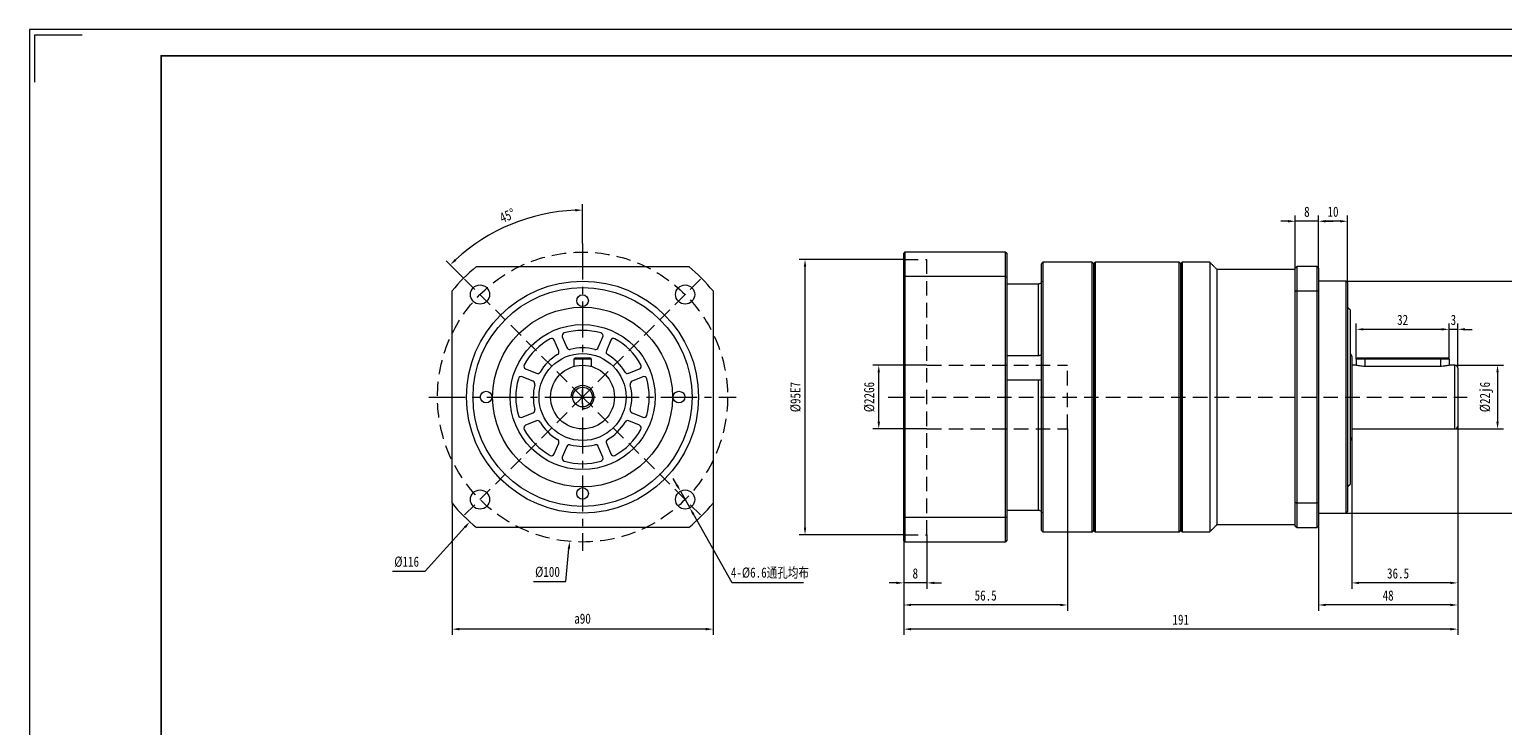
# Model space of a CAD drawing. Header units: millimetres. Extents: x -116 to 646, y -114 to 425.
# Tile 3 of 4: x -116 to 392, y 185 to 425. Entities that reach past the tile are written whole.
import ezdxf

# ---------------------------------------------------------------- set-up
doc = ezdxf.new("R2010")
doc.units = ezdxf.units.MM
doc.header["$LTSCALE"] = 10
doc.linetypes.add('CENTER', pattern=[2, 1.25, -0.25, 0.25, -0.25])
doc.linetypes.add('DASHED', pattern=[0.75, 0.5, -0.25])
doc.layers.get('0').update_dxf_attribs({"lineweight": 18})
doc.layers.add('3中心线层', color=1, linetype='CENTER', lineweight=18)
doc.layers.add('图框_外框线', color=7, linetype='Continuous', lineweight=18)
doc.styles.add('TH_GBDIM', font='txt', dxfattribs={"width": 0.8})
doc.dimstyles.new('TH_GBDIM', dxfattribs={"dimtxt": 3.5, "dimasz": 2.5, "dimexe": 2, "dimexo": 0, "dimgap": 1.5, "dimtad": 1, "dimdec": 1, "dimdsep": 46, "dimtxsty": 'TH_GBDIM', "dimcen": 2.5, "dimdle": 5, "dimclrd": 4, "dimclre": 4, "dimclrt": 3, "dimadec": 0, "dimazin": 0, "dimtfac": 0.714286, "dimtdec": 1, "dimtmove": 0, "dimatfit": 3, "dimfxl": 0, "dimtolj": 1, "dimarcsym": 0})

# ---------------------------------------------------------------- blocks, each defined once
blk = doc.blocks.new('*X7')
for points in [[(107.78, 267.98), (107.05, 267.57), (108.64, 265.59)], [(113.47, 257.87), (112.74, 257.46), (111.88, 259.84)]]:
    blk.add_hatch(color=4).paths.add_polyline_path(points, flags=0)
at = {"color": 4}
for p, q in [((107.41, 267.77), (106.19, 269.95)), ((108.64, 265.59), (111.88, 259.84)), ((126.45, 233.97), (113.1, 257.66)), ((151.03, 233.97), (126.45, 233.97))]:
    blk.add_line(p, q, dxfattribs=at)
at = {"color": 3, "insert": (139.49, 237.34), "char_height": 3.5, "width": 55.0667, "attachment_point": 5, "style": 'TH_GBDIM'}
blk.add_mtext('4-%%C6.6通孔均布', dxfattribs=at)
blk = doc.blocks.new('*X10')
for points in [[(32.4, 218.43), (32.4, 217.6), (29.9, 218.02)], [(117.4, 218.43), (117.4, 217.6), (119.9, 218.02)]]:
    blk.add_hatch(color=4).paths.add_polyline_path(points, flags=0)
at = {"color": 4}
for p, q in [((29.9, 261.48), (29.9, 216.02)), ((119.9, 261.48), (119.9, 216.02)), ((117.4, 218.02), (32.4, 218.02))]:
    blk.add_line(p, q, dxfattribs=at)
at = {"color": 3, "insert": (74.9, 221.62), "char_height": 3.5, "width": 11.2, "attachment_point": 5, "style": 'TH_GBDIM'}
blk.add_mtext('a90', dxfattribs=at)
blk = doc.blocks.new('*X12')
for points in [[(389.93, 306.57), (390.76, 306.57), (390.34, 309.07)], [(389.93, 289.57), (390.76, 289.57), (390.34, 287.07)]]:
    blk.add_hatch(color=4).paths.add_polyline_path(points, flags=0)
at = {"color": 4}
for p, q in [((375.62, 309.07), (392.34, 309.07)), ((390.34, 306.57), (390.34, 289.57)), ((375.62, 287.07), (392.34, 287.07))]:
    blk.add_line(p, q, dxfattribs=at)
at = {"color": 3, "insert": (386.51, 298.07), "char_height": 3.5, "width": 19.32, "attachment_point": 5, "rotation": 90, "style": 'TH_GBDIM'}
blk.add_mtext('%%C22j6', dxfattribs=at)
blk = doc.blocks.new('*X13')
for points in [[(403.07, 335.57), (403.91, 335.57), (403.49, 338.07)], [(403.07, 260.57), (403.91, 260.57), (403.49, 258.07)]]:
    blk.add_hatch(color=4).paths.add_polyline_path(points, flags=0)
at = {"color": 4}
for p, q in [((338.12, 338.07), (405.49, 338.07)), ((403.49, 335.57), (403.49, 260.57)), ((338.12, 258.07), (405.49, 258.07))]:
    blk.add_line(p, q, dxfattribs=at)
at = {"color": 3, "insert": (399.66, 298.07), "char_height": 3.5, "width": 19.32, "attachment_point": 5, "rotation": 90, "style": 'TH_GBDIM'}
blk.add_mtext('%%C80g6', dxfattribs=at)
blk = doc.blocks.new('*X14')
for points in [[(344.12, 321.85), (344.12, 321.02), (341.62, 321.43)], [(371.12, 321.85), (371.12, 321.02), (373.62, 321.43)]]:
    blk.add_hatch(color=4).paths.add_polyline_path(points, flags=0)
at = {"color": 4}
for p, q in [((341.62, 311.17), (341.62, 323.43)), ((371.12, 321.43), (344.12, 321.43)), ((373.62, 311.17), (373.62, 323.43))]:
    blk.add_line(p, q, dxfattribs=at)
at = {"color": 3, "insert": (357.62, 324.68), "char_height": 3.5, "width": 7, "attachment_point": 5, "style": 'TH_GBDIM'}
blk.add_mtext('32', dxfattribs=at)
blk = doc.blocks.new('*X15')
for points in [[(371.12, 321.85), (371.12, 321.02), (373.62, 321.43)], [(379.12, 321.85), (379.12, 321.02), (376.62, 321.43)]]:
    blk.add_hatch(color=4).paths.add_polyline_path(points, flags=0)
at = {"color": 4}
for p, q in [((371.12, 321.43), (368.62, 321.43)), ((373.62, 311.17), (373.62, 323.43)), ((376.62, 321.43), (373.62, 321.43)), ((376.62, 308.07), (376.62, 323.43)), ((379.12, 321.43), (381.62, 321.43))]:
    blk.add_line(p, q, dxfattribs=at)
at = {"color": 3, "insert": (375.12, 324.68), "char_height": 3.5, "width": 3.0178, "attachment_point": 5, "style": 'TH_GBDIM'}
blk.add_mtext('3', dxfattribs=at)
blk = doc.blocks.new('*X16')
for points in [[(342.62, 234.39), (342.62, 233.55), (340.12, 233.97)], [(374.12, 234.39), (374.12, 233.55), (376.62, 233.97)]]:
    blk.add_hatch(color=4).paths.add_polyline_path(points, flags=0)
at = {"color": 4}
for p, q in [((376.62, 288.07), (376.62, 231.97)), ((340.12, 284.07), (340.12, 231.97)), ((374.12, 233.97), (342.62, 233.97))]:
    blk.add_line(p, q, dxfattribs=at)
at = {"color": 3, "insert": (356.05, 237.22), "char_height": 3.5, "width": 14.9644, "attachment_point": 5, "style": 'TH_GBDIM'}
blk.add_mtext('36.5', dxfattribs=at)
blk = doc.blocks.new('*X17')
for points in [[(331.12, 226.77), (331.12, 225.94), (328.62, 226.35)], [(374.12, 226.77), (374.12, 225.94), (376.62, 226.35)]]:
    blk.add_hatch(color=4).paths.add_polyline_path(points, flags=0)
at = {"color": 4}
for p, q in [((376.62, 288.07), (376.62, 224.35)), ((328.62, 253.57), (328.62, 224.35)), ((374.12, 226.35), (331.12, 226.35))]:
    blk.add_line(p, q, dxfattribs=at)
at = {"color": 3, "insert": (352.62, 229.6), "char_height": 3.5, "width": 7.2178, "attachment_point": 5, "style": 'TH_GBDIM'}
blk.add_mtext('48', dxfattribs=at)
blk = doc.blocks.new('*X18')
for points in [[(331.12, 359.14), (331.12, 358.3), (328.62, 358.72)], [(336.12, 359.14), (336.12, 358.3), (338.62, 358.72)]]:
    blk.add_hatch(color=4).paths.add_polyline_path(points, flags=0)
at = {"color": 4}
for p, q in [((328.62, 342.57), (328.62, 360.72)), ((338.62, 337.57), (338.62, 360.72)), ((336.12, 358.72), (331.12, 358.72))]:
    blk.add_line(p, q, dxfattribs=at)
at = {"color": 3, "insert": (333.62, 361.97), "char_height": 3.5, "width": 6.6578, "attachment_point": 5, "style": 'TH_GBDIM'}
blk.add_mtext('10', dxfattribs=at)
blk = doc.blocks.new('*X19')
for points in [[(318.12, 359.14), (318.12, 358.3), (320.62, 358.72)], [(331.12, 359.14), (331.12, 358.3), (328.62, 358.72)]]:
    blk.add_hatch(color=4).paths.add_polyline_path(points, flags=0)
at = {"color": 4}
for p, q in [((320.62, 342.57), (320.62, 360.72)), ((328.62, 342.57), (328.62, 360.72)), ((318.12, 358.72), (315.62, 358.72)), ((328.62, 358.72), (320.62, 358.72)), ((331.12, 358.72), (333.62, 358.72))]:
    blk.add_line(p, q, dxfattribs=at)
at = {"color": 3, "insert": (324.62, 361.97), "char_height": 3.5, "width": 3.1733, "attachment_point": 5, "style": 'TH_GBDIM'}
blk.add_mtext('8', dxfattribs=at)
blk = doc.blocks.new('*X20')
for points in [[(188.12, 218.43), (188.12, 217.6), (185.62, 218.02)], [(374.12, 218.43), (374.12, 217.6), (376.62, 218.02)]]:
    blk.add_hatch(color=4).paths.add_polyline_path(points, flags=0)
at = {"color": 4}
for p, q in [((376.62, 288.07), (376.62, 216.02)), ((185.62, 248.47), (185.62, 216.02)), ((374.12, 218.02), (188.12, 218.02))]:
    blk.add_line(p, q, dxfattribs=at)
at = {"color": 3, "insert": (281.12, 221.27), "char_height": 3.5, "width": 10.2356, "attachment_point": 5, "style": 'TH_GBDIM'}
blk.add_mtext('191', dxfattribs=at)
blk = doc.blocks.new('*X21')
for points in [[(151.18, 343.07), (152.01, 343.07), (151.6, 345.57)], [(151.18, 253.07), (152.01, 253.07), (151.6, 250.57)]]:
    blk.add_hatch(color=4).paths.add_polyline_path(points, flags=0)
at = {"color": 4}
for p, q in [((185.62, 345.57), (149.6, 345.57)), ((151.6, 253.07), (151.6, 343.07)), ((185.62, 250.57), (149.6, 250.57))]:
    blk.add_line(p, q, dxfattribs=at)
at = {"color": 3, "insert": (148.35, 298.07), "char_height": 3.5, "width": 19.2889, "attachment_point": 5, "rotation": 90, "style": 'TH_GBDIM'}
blk.add_mtext('%%C95E7', dxfattribs=at)
blk = doc.blocks.new('*X22')
for points in [[(176.6, 306.57), (177.44, 306.57), (177.02, 309.07)], [(176.6, 289.57), (177.44, 289.57), (177.02, 287.07)]]:
    blk.add_hatch(color=4).paths.add_polyline_path(points, flags=0)
at = {"color": 4}
for p, q in [((193.62, 309.07), (175.02, 309.07)), ((177.02, 289.57), (177.02, 306.57)), ((193.62, 287.07), (175.02, 287.07))]:
    blk.add_line(p, q, dxfattribs=at)
at = {"color": 3, "insert": (173.77, 298.07), "char_height": 3.5, "width": 19.32, "attachment_point": 5, "rotation": 90, "style": 'TH_GBDIM'}
blk.add_mtext('%%C22G6', dxfattribs=at)
blk = doc.blocks.new('*X23')
for points in [[(183.12, 234.39), (183.12, 233.55), (185.62, 233.97)], [(196.12, 234.39), (196.12, 233.55), (193.62, 233.97)]]:
    blk.add_hatch(color=4).paths.add_polyline_path(points, flags=0)
at = {"color": 4}
for p, q in [((193.62, 250.57), (193.62, 231.97)), ((185.62, 248.47), (185.62, 231.97)), ((183.12, 233.97), (180.62, 233.97)), ((193.62, 233.97), (185.62, 233.97)), ((196.12, 233.97), (198.62, 233.97))]:
    blk.add_line(p, q, dxfattribs=at)
at = {"color": 3, "insert": (189.62, 237.22), "char_height": 3.5, "width": 3.1733, "attachment_point": 5, "style": 'TH_GBDIM'}
blk.add_mtext('8', dxfattribs=at)
blk = doc.blocks.new('*X24')
for points in [[(188.12, 226.77), (188.12, 225.94), (185.62, 226.35)], [(239.62, 226.77), (239.62, 225.94), (242.12, 226.35)]]:
    blk.add_hatch(color=4).paths.add_polyline_path(points, flags=0)
at = {"color": 4}
for p, q in [((242.12, 287.07), (242.12, 224.35)), ((185.62, 248.47), (185.62, 224.35)), ((239.62, 226.35), (188.12, 226.35))]:
    blk.add_line(p, q, dxfattribs=at)
at = {"color": 3, "insert": (213.87, 229.6), "char_height": 3.5, "width": 14.9644, "attachment_point": 5, "style": 'TH_GBDIM'}
blk.add_mtext('56.5', dxfattribs=at)
blk = doc.blocks.new('*X28')
for points in [[(72.39, 362.93), (72.41, 362.09), (74.9, 362.56)], [(31.39, 345.1), (30.82, 345.7), (29.3, 343.67)]]:
    blk.add_hatch(color=4).paths.add_polyline_path(points, flags=0)
at = {"color": 4}
for p, q in [((74.9, 351.07), (74.9, 364.56)), ((33.89, 339.08), (27.89, 345.09))]:
    blk.add_line(p, q, dxfattribs=at)
blk.add_arc((74.9, 298.07), 64.49, 92.2214, 132.7786, dxfattribs=at)
at = {"color": 3, "insert": (48.98, 360.65), "char_height": 3.5, "width": 12.5704, "attachment_point": 5, "rotation": 22.5, "style": 'TH_GBDIM'}
blk.add_mtext('45%%D', dxfattribs=at)
blk = doc.blocks.new('*X29')
blk.add_hatch(color=4).paths.add_polyline_path([(69.79, 245.82), (70.62, 245.75), (70.43, 248.27)], flags=0)
at = {"color": 4}
for p, q in [((74.9, 295.57), (74.9, 300.57)), ((72.4, 298.07), (77.4, 298.07)), ((69.19, 234.47), (70.2, 245.78)), ((57.95, 234.47), (69.19, 234.47))]:
    blk.add_line(p, q, dxfattribs=at)
at = {"color": 3, "insert": (62.82, 237.72), "char_height": 3.5, "width": 15.3689, "attachment_point": 5, "style": 'TH_GBDIM'}
blk.add_mtext('%%C100', dxfattribs=at)
blk = doc.blocks.new('*X33')
blk.add_hatch(color=4).paths.add_polyline_path([(34.05, 253.45), (34.67, 252.89), (36.03, 255.02)], flags=0)
at = {"color": 4}
for p, q in [((74.9, 295.57), (74.9, 300.57)), ((72.4, 298.07), (77.4, 298.07)), ((20.64, 237.97), (34.36, 253.17)), ((9.4, 237.97), (20.64, 237.97))]:
    blk.add_line(p, q, dxfattribs=at)
at = {"color": 3, "insert": (14.27, 241.22), "char_height": 3.5, "width": 15.3378, "attachment_point": 5, "style": 'TH_GBDIM'}
blk.add_mtext('%%C116', dxfattribs=at)

msp = doc.modelspace()

# ---------------------------------------------------------------- linework, layer by layer
at = {"color": 7, "linetype": 'Continuous', "lineweight": 15}
for p, q in [((185.62, 339.46), (185.62, 347.67)), ((186.02, 348.07), (186.02, 339.61)), ((220.72, 348.07), (186.02, 348.07)), ((220.72, 339.61), (220.72, 348.07)), ((221.12, 347.67), (221.12, 339.46)), ((38.31, 343.07), (111.49, 343.07)), ((233.12, 252.07), (233.12, 344.07)), ((233.62, 344.57), (233.62, 251.57)), ((250.62, 298.07), (250.62, 344.57)), ((251.12, 252.07), (251.12, 344.07)), ((251.12, 344.07), (251.12, 298.07)), ((251.62, 344.57), (251.62, 251.57)), ((280.62, 298.07), (280.62, 344.57)), ((281.12, 344.07), (281.12, 298.07)), ((281.12, 252.07), (281.12, 344.07)), ((281.62, 344.57), (281.62, 251.57)), ((291.12, 344.57), (291.12, 251.57)), ((293.62, 342.07), (293.62, 254.07)), ((320.62, 334.49), (320.62, 342.57)), ((321.12, 343.07), (321.12, 334.67)), ((328.12, 343.07), (321.12, 343.07)), ((328.12, 334.67), (328.12, 343.07)), ((328.62, 342.57), (328.62, 334.49)), ((185.62, 256.68), (185.62, 339.46)), ((186.02, 339.61), (186.02, 256.54)), ((220.72, 339.61), (186.02, 339.61)), ((220.72, 256.54), (220.72, 339.61)), ((221.12, 339.46), (221.12, 256.68)), ((232.12, 337.07), (221.12, 337.07)), ((232.12, 312.43), (232.12, 337.07)), ((338.12, 298.07), (338.12, 338.07)), ((338.62, 337.57), (338.62, 298.07)), ((29.9, 261.48), (29.9, 334.67)), ((119.9, 334.67), (119.9, 261.48)), ((320.62, 261.66), (320.62, 334.49)), ((321.12, 334.67), (321.12, 261.48)), ((321.12, 334.67), (328.12, 334.67)), ((328.12, 261.48), (328.12, 334.67)), ((328.62, 334.49), (328.62, 261.66)), ((339.62, 298.07), (339.62, 328.07)), ((66.7, 313.97), (65.15, 317.69)), ((67.92, 318.84), (69.47, 315.12)), ((80.34, 315.12), (81.88, 318.84)), ((84.65, 317.69), (83.11, 313.97)), ((72.3, 311.57), (71.9, 311.17)), ((77.9, 311.17), (71.9, 311.17)), ((71.9, 311.17), (71.9, 308.66)), ((72.3, 311.57), (77.5, 311.57)), ((77.5, 311.57), (77.9, 311.17)), ((77.9, 311.17), (77.9, 308.66)), ((221.12, 312.43), (232.12, 312.43)), ((340.12, 312.07), (340.12, 298.07)), ((341.62, 311.17), (341.62, 309.07)), ((344.62, 311.17), (341.62, 311.17)), ((342.02, 311.57), (344.62, 311.57)), ((344.62, 311.57), (370.62, 311.57)), ((344.62, 311.17), (344.62, 311.57)), ((370.62, 311.17), (344.62, 311.17)), ((344.62, 311.17), (344.62, 308.66)), ((370.62, 311.57), (370.62, 311.17)), ((370.62, 311.57), (373.22, 311.57)), ((373.62, 311.17), (370.62, 311.17)), ((370.62, 311.17), (370.62, 308.66)), ((373.62, 311.17), (373.62, 309.07)), ((57.86, 303.51), (54.13, 305.05)), ((55.28, 307.82), (59.01, 306.28)), ((90.8, 306.28), (94.52, 307.82)), ((95.67, 305.05), (91.95, 303.51)), ((370.62, 308.66), (344.62, 308.66)), ((375.62, 298.07), (375.62, 309.07)), ((376.62, 308.07), (376.62, 298.07)), ((232.12, 303.9), (221.12, 303.9)), ((232.12, 259.07), (232.12, 303.9)), ((250.62, 251.57), (250.62, 298.07)), ((251.12, 298.07), (251.12, 252.07)), ((280.62, 251.57), (280.62, 298.07)), ((281.12, 298.07), (281.12, 252.07)), ((338.12, 258.07), (338.12, 298.07)), ((338.62, 298.07), (338.62, 258.57)), ((339.62, 268.07), (339.62, 298.07)), ((340.12, 298.07), (340.12, 284.07)), ((375.62, 287.07), (375.62, 298.07)), ((376.62, 298.07), (376.62, 288.07)), ((54.13, 291.09), (57.86, 292.64)), ((59.01, 289.87), (55.28, 288.32)), ((94.52, 288.32), (90.8, 289.87)), ((91.95, 292.64), (95.67, 291.09)), ((65.15, 278.45), (66.7, 282.18)), ((69.47, 281.03), (67.92, 277.31)), ((81.88, 277.31), (80.34, 281.03)), ((83.11, 282.18), (84.65, 278.45)), ((221.12, 259.07), (232.12, 259.07)), ((320.62, 253.57), (320.62, 261.66)), ((321.12, 261.48), (321.12, 253.07)), ((328.12, 261.48), (321.12, 261.48)), ((328.12, 253.07), (328.12, 261.48)), ((328.62, 261.66), (328.62, 253.57)), ((185.62, 248.47), (185.62, 256.68)), ((186.02, 256.54), (186.02, 248.07)), ((220.72, 256.54), (186.02, 256.54)), ((220.72, 248.07), (220.72, 256.54)), ((221.12, 256.68), (221.12, 248.47)), ((111.49, 253.07), (38.31, 253.07)), ((321.12, 253.07), (328.12, 253.07)), ((220.72, 248.07), (186.02, 248.07))]:
    msp.add_line(p, q, dxfattribs=at)
at = {"color": 6, "linetype": 'DASHED'}
for p, q in [((185.62, 345.57), (193.62, 345.57)), ((193.62, 309.07), (242.12, 309.07)), ((193.62, 287.07), (242.12, 287.07)), ((185.62, 250.57), (193.62, 250.57))]:
    msp.add_line(p, q, dxfattribs=at)
at = {"color": 6, "linetype": 'DASHED', "lineweight": 15}
for p, q in [((193.62, 250.57), (193.62, 345.57)), ((242.12, 287.07), (242.12, 309.07))]:
    msp.add_line(p, q, dxfattribs=at)
at = {"color": 1, "linetype": 'DASHED'}
for p, q in [((74.9, 298.07), (33.89, 339.08)), ((74.9, 298.07), (115.91, 339.08)), ((74.9, 298.07), (33.89, 257.06)), ((74.9, 298.07), (115.91, 257.06)), ((180.31, 298.07), (379.91, 298.07))]:
    msp.add_line(p, q, dxfattribs=at)
for p, q in [((72.3, 311.57), (71.9, 311.17)), ((72.3, 311.57), (71.9, 311.17)), ((71.9, 311.17), (71.9, 308.66)), ((71.9, 311.17), (71.9, 308.66)), ((72.3, 311.57), (77.5, 311.57)), ((72.3, 311.57), (77.5, 311.57)), ((77.5, 311.57), (77.9, 311.17)), ((77.5, 311.57), (77.9, 311.17)), ((77.9, 311.17), (77.9, 308.66)), ((77.9, 311.17), (77.9, 308.66))]:
    msp.add_line(p, q)
msp.add_circle((74.9, 298.07), 50, dxfattribs=at)
at = {"color": 7, "linetype": 'Continuous', "lineweight": 15}
for centre, radius in [((74.9, 298.07), 40), ((39.55, 333.43), 3.3), ((74.9, 298.07), 37.75), ((110.26, 333.43), 3.3), ((74.9, 331.32), 2), ((74.9, 298.07), 31), ((74.9, 298.07), 25), ((74.9, 298.07), 15), ((41.65, 298.07), 2), ((108.15, 298.07), 2), ((39.55, 262.72), 3.3), ((74.9, 264.82), 2), ((110.26, 262.72), 3.3)]:
    msp.add_circle(centre, radius, dxfattribs=at)
for radius in [11, 3.4]:
    msp.add_circle((74.9, 298.07), radius)
for centre, radius, start, end in [((74.9, 298.07), 58, 129.1167, 140.8833), ((74.9, 298.07), 58, 39.1167, 50.8833), ((68.85, 319.22), 1, 105.975, 202.5), ((74.9, 298.07), 23, 74.025, 105.975), ((80.96, 319.22), 1, 337.5, 74.025), ((74.9, 298.07), 23, 119.025, 150.975), ((64.23, 317.31), 1, 22.5, 119.025), ((70.39, 315.5), 1, 202.5, 284.5164), ((74.9, 298.07), 17, 75.4836, 104.5164), ((79.41, 315.5), 1, 255.4836, 337.5), ((85.58, 317.31), 1, 60.975, 157.5), ((74.9, 298.07), 23, 29.025, 60.975), ((74.9, 298.07), 17, 120.4836, 149.5164), ((65.77, 313.58), 1, 300.4836, 22.5), ((84.03, 313.58), 1, 157.5, 239.5164), ((74.9, 298.07), 17, 30.4836, 59.5164), ((339.12, 312.07), 1, 0, 60), ((53.75, 304.13), 1, 67.5, 164.025), ((55.67, 308.75), 1, 150.975, 247.5), ((59.39, 307.2), 1, 247.5, 329.5164), ((90.41, 307.2), 1, 210.4836, 292.5), ((94.14, 308.75), 1, 292.5, 29.025), ((96.05, 304.13), 1, 15.975, 112.5), ((375.62, 308.07), 1, 0, 90), ((74.9, 298.07), 23, 164.025, 195.975), ((57.48, 302.58), 1, 345.4836, 67.5), ((74.9, 298.07), 17, 165.4836, 194.5164), ((92.33, 302.58), 1, 112.5, 194.5164), ((74.9, 298.07), 17, 345.4836, 14.5164), ((74.9, 298.07), 23, 344.025, 15.975), ((53.75, 292.02), 1, 195.975, 292.5), ((57.48, 293.56), 1, 292.5, 14.5164), ((59.39, 288.94), 1, 30.4836, 112.5), ((90.41, 288.94), 1, 67.5, 149.5164), ((92.33, 293.56), 1, 165.4836, 247.5), ((96.05, 292.02), 1, 247.5, 344.025), ((55.67, 287.4), 1, 112.5, 209.025), ((74.9, 298.07), 23, 209.025, 240.975), ((74.9, 298.07), 17, 210.4836, 239.5164), ((74.9, 298.07), 17, 300.4836, 329.5164), ((74.9, 298.07), 23, 299.025, 330.975), ((94.14, 287.4), 1, 330.975, 67.5), ((375.62, 288.07), 1, 270, 360), ((65.77, 282.56), 1, 337.5, 59.5164), ((70.39, 280.65), 1, 75.4836, 157.5), ((74.9, 298.07), 17, 255.4836, 284.5164), ((79.41, 280.65), 1, 22.5, 104.5164), ((84.03, 282.56), 1, 120.4836, 202.5), ((339.12, 284.07), 1, 300, 0), ((64.23, 278.84), 1, 240.975, 337.5), ((68.85, 276.92), 1, 157.5, 254.025), ((74.9, 298.07), 23, 254.025, 285.975), ((80.96, 276.92), 1, 285.975, 22.5), ((85.58, 278.84), 1, 202.5, 299.025), ((74.9, 298.07), 58, 219.1167, 230.8833), ((74.9, 298.07), 58, 309.1167, 320.8833)]:
    msp.add_arc(centre, radius, start, end, dxfattribs=at)
at = {"color": 4}
msp.add_arc((74.9, 298.07), 4, 270, 180, dxfattribs=at)
at = {"color": 7, "linetype": 'Continuous', "lineweight": 15}
for points in [[(186.02, 348.07), (185.62, 347.67)], [(220.72, 348.07), (221.12, 347.67)], [(233.62, 344.57), (233.12, 344.07)], [(250.62, 344.57), (233.62, 344.57)], [(251.12, 344.07), (250.62, 344.57)], [(251.62, 344.57), (251.12, 344.07)], [(280.62, 344.57), (251.62, 344.57)], [(281.12, 344.07), (280.62, 344.57)], [(281.62, 344.57), (281.12, 344.07)], [(291.12, 344.57), (281.62, 344.57)], [(293.62, 342.07), (291.12, 344.57)], [(320.62, 342.07), (293.62, 342.07)], [(320.62, 342.57), (321.12, 343.07)], [(328.62, 342.57), (328.12, 343.07)], [(186.02, 339.61), (185.62, 339.46)], [(220.72, 339.61), (221.12, 339.46)], [(338.12, 338.07), (328.62, 338.07)], [(338.62, 337.57), (338.12, 338.07)], [(321.12, 334.67), (320.62, 334.49)], [(328.62, 334.49), (328.12, 334.67)], [(339.62, 328.07), (338.62, 329.07)], [(342.02, 311.57), (341.62, 311.17)], [(373.62, 311.17), (373.22, 311.57)], [(341.62, 309.07), (340.12, 309.07)], [(375.62, 309.07), (373.62, 309.07)], [(340.12, 287.07), (375.62, 287.07)], [(338.62, 267.07), (339.62, 268.07)], [(321.12, 261.48), (320.62, 261.66)], [(328.62, 261.66), (328.12, 261.48)], [(186.02, 256.54), (185.62, 256.68)], [(220.72, 256.54), (221.12, 256.68)], [(291.12, 251.57), (293.62, 254.07)], [(293.62, 254.07), (320.62, 254.07)], [(328.62, 258.07), (338.12, 258.07)], [(338.12, 258.07), (338.62, 258.57)], [(233.12, 252.07), (233.62, 251.57)], [(233.62, 251.57), (250.62, 251.57)], [(250.62, 251.57), (251.12, 252.07)], [(251.12, 252.07), (251.62, 251.57)], [(251.62, 251.57), (280.62, 251.57)], [(280.62, 251.57), (281.12, 252.07)], [(281.12, 252.07), (281.62, 251.57)], [(281.62, 251.57), (291.12, 251.57)], [(321.12, 253.07), (320.62, 253.57)], [(328.62, 253.57), (328.12, 253.07)], [(185.62, 248.47), (186.02, 248.07)], [(221.12, 248.47), (220.72, 248.07)]]:
    msp.add_open_spline(points, degree=1, dxfattribs=at)
for points, knots in [([(233.12, 338.05), (233.12, 338.03), (233.12, 337.91), (233.07, 337.67), (232.89, 337.39), (232.63, 337.18), (232.36, 337.09), (232.18, 337.08), (232.12, 337.07)], [0, 0, 0, 0, 0.050706, 0.376082, 0.704499, 1.040599, 1.37708, 1.551484, 1.551484, 1.551484, 1.551484]), ([(232.12, 312.43), (232.23, 312.44), (232.45, 312.45), (232.75, 312.55), (232.98, 312.69), (233.11, 312.83), (233.12, 312.91), (233.12, 312.95)], [0, 0, 0, 0, 0.251379, 0.502708, 0.759337, 1.021151, 1.202573, 1.202573, 1.202573, 1.202573]), ([(344.62, 308.66), (344.29, 308.66), (343.63, 308.68), (342.75, 308.81), (342.07, 308.95), (341.67, 309.06), (341.66, 309.06), (341.66, 309.06)], [0, 0, 0, 0, 0.628369, 1.256161, 1.898826, 2.552075, 3.001479, 3.001479, 3.001479, 3.001479]), ([(373.59, 309.06), (373.6, 309.07), (373.64, 309.08), (373.39, 309.01), (372.85, 308.88), (372.04, 308.74), (371.25, 308.66), (370.77, 308.66), (370.62, 308.66)], [0, 0, 0, 0, 0.190566, 0.819515, 1.455094, 2.111026, 2.771102, 3.043869, 3.043869, 3.043869, 3.043869]), ([(233, 303.87), (232.99, 303.87), (232.95, 303.87), (232.76, 303.88), (232.47, 303.9), (232.24, 303.9), (232.12, 303.9)], [0, 0, 0, 0, 0.0513916, 0.3237472, 0.6004135, 0.8771996, 0.8771996, 0.8771996, 0.8771996]), ([(232.12, 259.07), (232.23, 259.06), (232.45, 259.04), (232.75, 258.88), (232.98, 258.64), (233.11, 258.36), (233.12, 258.17), (233.12, 258.1)], [0, 0, 0, 0, 0.324175, 0.648284, 0.979229, 1.31686, 1.550819, 1.550819, 1.550819, 1.550819])]:
    msp.add_open_spline(points, degree=3, knots=knots, dxfattribs=at)
at = {"layer": '3中心线层'}
for p, q in [((74.9, 351.07), (74.9, 245.07)), ((21.9, 298.07), (127.9, 298.07))]:
    msp.add_line(p, q, dxfattribs=at)
at = {"layer": '图框_外框线', "color": 3}
msp.add_lwpolyline([(-115.78, -113.9), (646.13, -113.9), (646.13, 424.88), (-115.78, 424.88)], close=True, dxfattribs=at)
msp.add_lwpolyline([(-113.96, 406.74), (-113.96, 423.06), (-97.64, 423.06)], dxfattribs=at)
at = {"layer": '图框_外框线', "color": 3, "lineweight": 25}
msp.add_lwpolyline([(-70.43, -104.83), (637.06, -104.83), (637.06, 415.81), (-70.43, 415.81)], close=True, dxfattribs=at)

# ---------------------------------------------------------------- dimensions: what is measured, and where the dimension line sits
dim = msp.add_angular_dim_2l(base=(50.22, 357.65), line1=((74.9, 351.07), (74.9, 245.07)), line2=((74.9, 298.07), (33.89, 339.08)), dimstyle='TH_GBDIM', override={"dimtad": 1, "dimtih": 0, "dimtoh": 0, "dimsah": 1, "dimtdec": 0, "dimtzin": 0})
dim.commit()
dim.dimension.update_dxf_attribs({"geometry": '*X28', "text_midpoint": (48.98, 360.65)})
for base, p1, p2, picture, middle in [((320.62, 358.72), (328.62, 342.57), (320.62, 342.57), '*X19', (324.62, 361.97)), ((328.62, 358.72), (338.62, 337.57), (328.62, 342.57), '*X18', (333.62, 361.97)), ((341.62, 321.43), (373.62, 311.17), (341.62, 311.17), '*X14', (357.62, 324.68)), ((185.62, 226.35), (242.12, 287.07), (185.62, 248.47), '*X24', (213.87, 229.6)), ((185.62, 233.97), (193.62, 250.57), (185.62, 248.47), '*X23', (189.62, 237.22))]:
    dim = msp.add_linear_dim(base=base, p1=p1, p2=p2, dimstyle='TH_GBDIM', override={"dimsah": 1, "dimtzin": 0})
    dim.commit()
    dim.dimension.update_dxf_attribs({"geometry": picture, "text_midpoint": middle})
for p1, p2, picture, middle in [((79.38, 347.87), (70.43, 248.27), '*X29', (69.19, 234.47)), ((113.77, 341.12), (36.03, 255.02), '*X33', (20.64, 237.97))]:
    dim = msp.add_diameter_dim_2p(p1=p1, p2=p2, dimstyle='TH_GBDIM', override={"dimtih": 1, "dimtoh": 1, "dimpost": '%%C<>', "dimsah": 1, "dimtofl": 0, "dimtzin": 0})
    dim.commit()
    dim.dimension.update_dxf_attribs({"geometry": picture, "text_midpoint": middle, "dimtype": 163})
for base, p1, p2, text, picture, middle in [((151.6, 345.57), (185.62, 250.57), (185.62, 345.57), '%%C<>E7', '*X21', (151.6, 298.07)), ((177.02, 309.07), (193.62, 287.07), (193.62, 309.07), '%%C<>G6', '*X22', (177.02, 298.07))]:
    dim = msp.add_linear_dim(base=base, p1=p1, p2=p2, angle=90, text=text, dimstyle='TH_GBDIM', override={"dimsah": 1, "dimtzin": 0})
    dim.commit()
    dim.dimension.update_dxf_attribs({"geometry": picture, "text_midpoint": middle, "dimtype": 160})
for base, p1, p2, text, picture, middle in [((403.49, 258.07), (338.12, 338.07), (338.12, 258.07), '%%C<>g6', '*X13', (399.66, 298.07)), ((390.34, 287.07), (375.62, 309.07), (375.62, 287.07), '%%C<>j6', '*X12', (386.51, 298.07))]:
    dim = msp.add_linear_dim(base=base, p1=p1, p2=p2, angle=90, text=text, dimstyle='TH_GBDIM', override={"dimsah": 1, "dimtzin": 0})
    dim.commit()
    dim.dimension.update_dxf_attribs({"geometry": picture, "text_midpoint": middle})
for base, p1, p2, picture, middle in [((373.62, 321.43), (376.62, 308.07), (373.62, 311.17), '*X15', (375.12, 321.43)), ((185.62, 218.02), (376.62, 288.07), (185.62, 248.47), '*X20', (281.12, 218.02)), ((328.62, 226.35), (376.62, 288.07), (328.62, 253.57), '*X17', (352.62, 226.35)), ((340.12, 233.97), (376.62, 288.07), (340.12, 284.07), '*X16', (356.05, 233.97))]:
    dim = msp.add_linear_dim(base=base, p1=p1, p2=p2, dimstyle='TH_GBDIM', override={"dimsah": 1, "dimtzin": 0})
    dim.commit()
    dim.dimension.update_dxf_attribs({"geometry": picture, "text_midpoint": middle, "dimtype": 160})
dim = msp.add_diameter_dim_2p(p1=(108.64, 265.59), p2=(111.88, 259.84), text='4-<>通孔均布', dimstyle='TH_GBDIM', override={"dimtoh": 1, "dimpost": '%%C<>', "dimsah": 1, "dimtzin": 0})
dim.commit()
dim.dimension.update_dxf_attribs({"geometry": '*X7', "text_midpoint": (126.45, 233.97), "dimtype": 163})
dim = msp.add_linear_dim(base=(29.9, 218.02), p1=(119.9, 261.48), p2=(29.9, 261.48), text='a<>', dimstyle='TH_GBDIM', override={"dimsah": 1, "dimtzin": 0})
dim.commit()
dim.dimension.update_dxf_attribs({"geometry": '*X10', "text_midpoint": (74.9, 221.62)})

doc.saveas('drawing.dxf')
